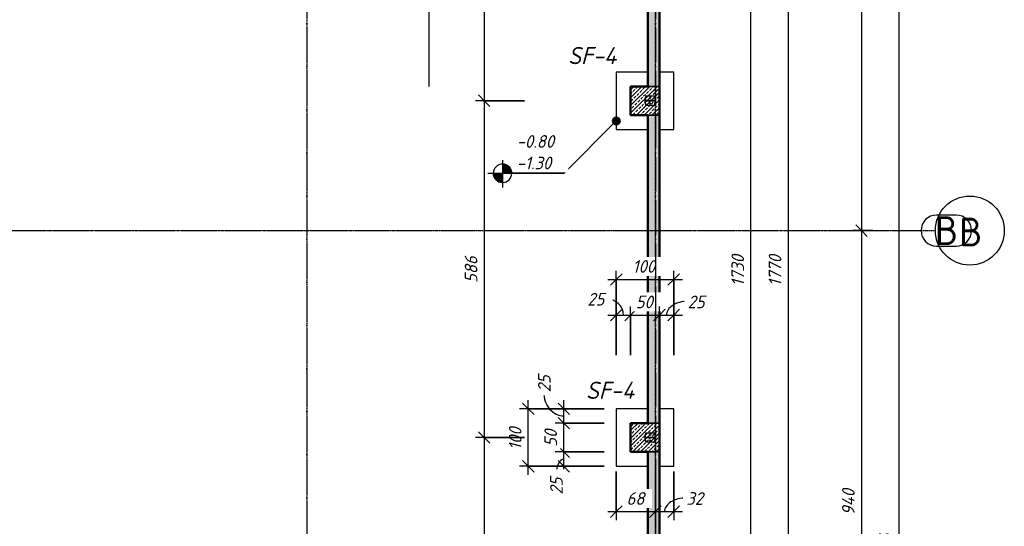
# Model space of a CAD drawing. Header units: millimetres. Extents: x -31438 to 37438, y -24900 to 14894.
# Tile 15 of 16: x 18164 to 35310, y -3708 to 5105. Entities that reach past the tile are written whole.
import ezdxf

# ---------------------------------------------------------------- set-up
doc = ezdxf.new("R2010")
doc.units = ezdxf.units.MM
doc.linetypes.add('ACAD_ISO04W100', pattern=[30, 24, -3, 0, -3])
doc.linetypes.add('Linia osi', pattern=[14, 6, -3, 2, -3])
for name, color, linetype, lineweight in [('A-ANNO-DIMS', 211, 'Continuous', 20), ('A-ANNO-DIMS-100', 211, 'Continuous', 20), ('A-WALL', 113, 'Continuous', 25), ('A-WALL-PATT', 111, 'Continuous', 50), ('G-ANNO-DIMS', 111, 'Continuous', 20), ('G-ANNO-SYMB', 111, 'Continuous', 20), ('S-FNDN', 32, 'Continuous', 25), ('S-FNDN-IDEN', 2, 'Continuous', 25), ('S-GRID', 1, 'Continuous', 20), ('S-GRID-IDEN', 1, 'Continuous', 25)]:
    doc.layers.add(name, color=color, linetype=linetype, lineweight=lineweight)
for name, color, linetype in [('AS_Belki', 142, 'Continuous'), ('AS_Blachy', 30, 'Continuous'), ('AS_Siatki', 72, 'Continuous')]:
    doc.layers.add(name, color=color, linetype=linetype)
doc.styles.add('GOST Common', font='GOST_Common.ttf', dxfattribs={"height": 500})
doc.styles.add('GOST Common_I', font='GOST_Common Italic.ttf', dxfattribs={"height": 220})
doc.styles.add('GOST Common_I_2', font='GOST_Common Italic.ttf', dxfattribs={"height": 300})
doc.dimstyles.new('Zasieczka', dxfattribs={"dimscale": 304.8, "dimtxt": 221.257299, "dimasz": 0.656168, "dimexe": 0.492126, "dimexo": 0.0625, "dimgap": 0.164042, "dimtad": 1, "dimdec": 0, "dimlfac": 0.1, "dimzin": 0, "dimdsep": 46, "dimtxsty": 'GOST Common_I', "dimblk1": 'OBLIQUE', "dimblk2": 'OBLIQUE', "dimsah": 1, "dimcen": 0.09, "dimdle": 0.492126, "dimadec": 1, "dimazin": 0, "dimtfac": 1, "dimtdec": 4, "dimtix": 1, "dimtmove": 0, "dimatfit": 3, "dimfxl": 2.296588, "dimfxlon": 1, "dimtvp": 1, "dimtfill": 1, "dimtolj": 1, "dimtzin": 0, "dimlwd": 25, "dimlwe": 25, "dimarcsym": 2})
doc.dimstyles.new('Zasieczka_1', dxfattribs={"dimscale": 304.8, "dimtxt": 221.257299, "dimasz": 0.656168, "dimexe": 0.492126, "dimexo": 0.0625, "dimgap": 0.164042, "dimtad": 1, "dimdec": 0, "dimlfac": 0.1, "dimzin": 0, "dimdsep": 46, "dimtxsty": 'GOST Common_I', "dimblk1": 'OBLIQUE', "dimblk2": 'OBLIQUE', "dimsah": 1, "dimcen": 0.09, "dimdle": 0.492126, "dimadec": 1, "dimazin": 0, "dimtfac": 1, "dimtdec": 4, "dimtix": 1, "dimtmove": 1, "dimatfit": 3, "dimfxl": 2.296588, "dimfxlon": 1, "dimtvp": 1, "dimtfill": 1, "dimtolj": 1, "dimtzin": 0, "dimlwd": 25, "dimlwe": 25, "dimarcsym": 2})
doc.dimstyles.new('Zasieczka__BEZ_LW', dxfattribs={"dimscale": 304.8, "dimtxt": 221.257299, "dimasz": 0.656168, "dimexe": 0.492126, "dimexo": 0.0625, "dimgap": 0.164042, "dimtad": 1, "dimdec": 0, "dimlfac": 0.1, "dimzin": 0, "dimdsep": 46, "dimtxsty": 'GOST Common_I', "dimblk1": 'OBLIQUE', "dimblk2": 'OBLIQUE', "dimsah": 1, "dimcen": 0.09, "dimdle": 0.492126, "dimadec": 1, "dimazin": 0, "dimtfac": 1, "dimtdec": 4, "dimtix": 1, "dimtmove": 0, "dimatfit": 3, "dimfxl": 0.656168, "dimfxlon": 1, "dimtvp": 1, "dimtfill": 1, "dimtolj": 1, "dimtzin": 0, "dimlwd": 25, "dimlwe": 25, "dimarcsym": 2})
pattern_1 = [(45, (0, 0), (-67.35192, 67.35192), []), (45, (67.35, 0), (-67.35192, 67.35192), [47.625, -23.812])]

# ---------------------------------------------------------------- blocks, each defined once
blk = doc.blocks.new('Siatka - Oś 6mm-1781598-Fundamenty')
at = {"layer": 'S-GRID-IDEN'}
blk.add_circle((0, -0.01), 6, dxfattribs=at)
blk = doc.blocks.new('DIMBLOCK1-Fundamenty')
at = {"layer": 'A-ANNO-DIMS-100', "lineweight": 25, "transparency": 16777216}
for p, q in [((32822, 9646), (32822, 1436)), ((33022, 9496), (32672, 9496)), ((32822, 9496), (33022, 9496)), ((33022, 1436), (32672, 1436)), ((32822, 1436), (33022, 1436))]:
    blk.add_line(p, q, dxfattribs=at)
at = {"layer": 'A-ANNO-DIMS-100', "lineweight": 35, "transparency": 16777216}
for p, q in [((32822, 9496), (32722, 9596)), ((32822, 9496), (32922, 9396)), ((32822, 1436), (32722, 1536)), ((32822, 1436), (32922, 1336))]:
    blk.add_line(p, q, dxfattribs=at)
at = {"layer": 'A-ANNO-DIMS-100', "color": 0, "lineweight": 25, "transparency": 16777216, "insert": (32484, 5224), "char_height": 220, "width": 580.52, "attachment_point": 1, "rotation": 90, "line_spacing_factor": 1.022761, "style": 'GOST Common_I', "bg_fill": 3, "box_fill_scale": 1.25, "bg_fill_color": 256, "bg_fill_true_color": 13158600, "bg_fill_transparency": 0}
blk.add_mtext('806', dxfattribs=at)
blk = doc.blocks.new('_Oblique')
at = {"color": 0, "linetype": 'ByBlock', "lineweight": -2}
blk.add_line((-0.5, -0.5), (0.5, 0.5), dxfattribs=at)
blk = doc.blocks.new('DIMBLOCK2-Fundamenty')
at = {"layer": 'A-ANNO-DIMS-100', "lineweight": 25, "transparency": 16777216}
for p, q in [((33022, 1436), (32672, 1436)), ((32822, 1436), (32822, -7964)), ((32822, 1436), (33022, 1436)), ((33022, -7964), (32672, -7964)), ((32822, -7964), (33022, -7964))]:
    blk.add_line(p, q, dxfattribs=at)
at = {"layer": 'A-ANNO-DIMS-100', "lineweight": 35, "transparency": 16777216}
for p, q in [((32822, 1436), (32722, 1536)), ((32822, 1436), (32922, 1336)), ((32822, -7964), (32722, -7864)), ((32822, -7964), (32922, -8064))]:
    blk.add_line(p, q, dxfattribs=at)
at = {"layer": 'A-ANNO-DIMS-100', "color": 0, "lineweight": 25, "transparency": 16777216, "insert": (32484, -3517), "char_height": 220, "width": 607.52, "attachment_point": 1, "rotation": 90, "line_spacing_factor": 1.022761, "style": 'GOST Common_I', "bg_fill": 3, "box_fill_scale": 1.25, "bg_fill_color": 256, "bg_fill_true_color": 13158600, "bg_fill_transparency": 0}
blk.add_mtext('940', dxfattribs=at)
blk = doc.blocks.new('DIMBLOCK4-Fundamenty')
at = {"layer": 'A-ANNO-DIMS-100', "lineweight": 25, "transparency": 16777216}
for p, q in [((33473, 9646), (33473, -17814)), ((33673, 9496), (33323, 9496)), ((33473, 9496), (33673, 9496)), ((33673, -17664), (33323, -17664)), ((33473, -17664), (33673, -17664))]:
    blk.add_line(p, q, dxfattribs=at)
at = {"layer": 'A-ANNO-DIMS-100', "lineweight": 35, "transparency": 16777216}
for p, q in [((33473, 9496), (33373, 9596)), ((33473, 9496), (33573, 9396)), ((33473, -17664), (33373, -17564)), ((33473, -17664), (33573, -17764))]:
    blk.add_line(p, q, dxfattribs=at)
at = {"layer": 'A-ANNO-DIMS-100', "color": 0, "lineweight": 25, "transparency": 16777216, "insert": (33135, -4382), "char_height": 220, "width": 715.52, "attachment_point": 1, "rotation": 90, "line_spacing_factor": 1.022761, "style": 'GOST Common_I', "bg_fill": 3, "box_fill_scale": 1.25, "bg_fill_color": 256, "bg_fill_true_color": 13158600, "bg_fill_transparency": 0}
blk.add_mtext('2716', dxfattribs=at)
blk = doc.blocks.new('DIMBLOCK35-Fundamenty')
at = {"layer": 'A-ANNO-DIMS-100', "lineweight": 35, "transparency": 16777216}
for p, q in [((30896, 9415), (30796, 9515)), ((30896, 9415), (30996, 9315)), ((30896, -7884), (30796, -7784)), ((30896, -7884), (30996, -7984))]:
    blk.add_line(p, q, dxfattribs=at)
at = {"layer": 'A-ANNO-DIMS-100', "lineweight": 25, "transparency": 16777216}
for p, q in [((30196, 9415), (31046, 9415)), ((30896, 9415), (30196, 9415)), ((30896, -7884), (30896, 9415)), ((30196, -7884), (31046, -7884)), ((30896, -7884), (30196, -7884))]:
    blk.add_line(p, q, dxfattribs=at)
at = {"layer": 'A-ANNO-DIMS-100', "color": 0, "lineweight": 25, "transparency": 16777216, "insert": (30559, 467), "char_height": 220, "width": 715.52, "attachment_point": 1, "rotation": 90, "line_spacing_factor": 1.022761, "style": 'GOST Common_I', "bg_fill": 3, "box_fill_scale": 1.25, "bg_fill_color": 256, "bg_fill_true_color": 13158600, "bg_fill_transparency": 0}
blk.add_mtext('1730', dxfattribs=at)
blk = doc.blocks.new('DIMBLOCK37-Fundamenty')
at = {"layer": 'A-ANNO-DIMS-100', "lineweight": 25, "transparency": 16777216}
for p, q in [((30845, 9615), (31695, 9615)), ((31545, 9615), (30845, 9615)), ((31545, 9765), (31545, -8084)), ((30845, -8084), (31695, -8084)), ((31545, -8084), (30845, -8084))]:
    blk.add_line(p, q, dxfattribs=at)
at = {"layer": 'A-ANNO-DIMS-100', "lineweight": 35, "transparency": 16777216}
for p, q in [((31545, 9615), (31445, 9715)), ((31545, 9615), (31645, 9515)), ((31545, -8084), (31445, -7984)), ((31545, -8084), (31645, -8184))]:
    blk.add_line(p, q, dxfattribs=at)
at = {"layer": 'A-ANNO-DIMS-100', "color": 0, "lineweight": 25, "transparency": 16777216, "insert": (31207, 467), "char_height": 220, "width": 715.52, "attachment_point": 1, "rotation": 90, "line_spacing_factor": 1.022761, "style": 'GOST Common_I', "bg_fill": 3, "box_fill_scale": 1.25, "bg_fill_color": 256, "bg_fill_true_color": 13158600, "bg_fill_transparency": 0}
blk.add_mtext('1770', dxfattribs=at)
blk = doc.blocks.new('DIMBLOCK67-Fundamenty')
at = {"layer": 'A-ANNO-DIMS-100', "lineweight": 25, "transparency": 16777216}
for p, q in [((28553, -733), (28553, 117)), ((28803, -733), (28803, 117)), ((28403, -33), (28803, -33)), ((28553, -33), (28553, -733)), ((28803, -33), (28803, -733))]:
    blk.add_line(p, q, dxfattribs=at)
at = {"layer": 'A-ANNO-DIMS-100', "lineweight": 35, "transparency": 16777216}
for p, q in [((28553, -33), (28653, 67)), ((28803, -33), (28903, 67)), ((28553, -33), (28453, -133)), ((28803, -33), (28703, -133))]:
    blk.add_line(p, q, dxfattribs=at)
at = {"layer": 'A-ANNO-DIMS-100', "lineweight": 25, "transparency": 16777216}
blk.add_ellipse((28370, -33), major_axis=(307, 0), ratio=0.924689, start_param=0, end_param=1.570796, dxfattribs=at)
at = {"layer": 'A-ANNO-DIMS-100', "color": 0, "lineweight": 25, "transparency": 16777216, "insert": (28048, 352), "char_height": 220, "width": 387.01, "attachment_point": 1, "line_spacing_factor": 1.022761, "style": 'GOST Common_I', "bg_fill": 3, "box_fill_scale": 1.25, "bg_fill_color": 256, "bg_fill_true_color": 13158600, "bg_fill_transparency": 0}
blk.add_mtext('25', dxfattribs=at)
blk = doc.blocks.new('DIMBLOCK68-Fundamenty')
at = {"layer": 'A-ANNO-DIMS-100', "lineweight": 25, "transparency": 16777216}
for p, q in [((28803, -733), (28803, 117)), ((29303, -733), (29303, 117)), ((28803, -33), (29303, -33)), ((28803, -33), (28803, -733)), ((29303, -33), (29303, -733))]:
    blk.add_line(p, q, dxfattribs=at)
at = {"layer": 'A-ANNO-DIMS-100', "lineweight": 35, "transparency": 16777216}
for p, q in [((28803, -33), (28903, 67)), ((29303, -33), (29403, 67)), ((28803, -33), (28703, -133)), ((29303, -33), (29203, -133))]:
    blk.add_line(p, q, dxfattribs=at)
at = {"layer": 'A-ANNO-DIMS-100', "color": 0, "lineweight": 25, "transparency": 16777216, "insert": (28891, 305), "char_height": 220, "width": 387.01, "attachment_point": 1, "line_spacing_factor": 1.022761, "style": 'GOST Common_I', "bg_fill": 3, "box_fill_scale": 1.25, "bg_fill_color": 256, "bg_fill_true_color": 13158600, "bg_fill_transparency": 0}
blk.add_mtext('50', dxfattribs=at)
blk = doc.blocks.new('DIMBLOCK69-Fundamenty')
at = {"layer": 'A-ANNO-DIMS-100', "lineweight": 25, "transparency": 16777216}
for p, q in [((29303, -733), (29303, 117)), ((29553, -733), (29553, 117)), ((29303, -33), (29703, -33)), ((29303, -33), (29303, -733)), ((29553, -33), (29553, -733))]:
    blk.add_line(p, q, dxfattribs=at)
at = {"layer": 'A-ANNO-DIMS-100', "lineweight": 35, "transparency": 16777216}
for p, q in [((29303, -33), (29403, 67)), ((29553, -33), (29653, 67)), ((29303, -33), (29203, -133)), ((29553, -33), (29453, -133))]:
    blk.add_line(p, q, dxfattribs=at)
at = {"layer": 'A-ANNO-DIMS-100', "lineweight": 25, "transparency": 16777216}
blk.add_ellipse((29795, -33), major_axis=(368, 0), ratio=0.645934, start_param=1.570796, end_param=3.141593, dxfattribs=at)
at = {"layer": 'A-ANNO-DIMS-100', "color": 0, "lineweight": 25, "transparency": 16777216, "insert": (29795, 305), "char_height": 220, "width": 387.01, "attachment_point": 1, "line_spacing_factor": 1.022761, "style": 'GOST Common_I', "bg_fill": 3, "box_fill_scale": 1.25, "bg_fill_color": 256, "bg_fill_true_color": 13158600, "bg_fill_transparency": 0}
blk.add_mtext('25', dxfattribs=at)
blk = doc.blocks.new('DIMBLOCK70-Fundamenty')
at = {"layer": 'A-ANNO-DIMS-100', "lineweight": 25, "transparency": 16777216}
for p, q in [((28553, -114), (28553, 736)), ((29553, -114), (29553, 736)), ((28403, 586), (29703, 586)), ((28553, 586), (28553, -114)), ((29553, 586), (29553, -114))]:
    blk.add_line(p, q, dxfattribs=at)
at = {"layer": 'A-ANNO-DIMS-100', "lineweight": 35, "transparency": 16777216}
for p, q in [((28553, 586), (28653, 686)), ((29553, 586), (29653, 686)), ((28553, 586), (28453, 486)), ((29553, 586), (29453, 486))]:
    blk.add_line(p, q, dxfattribs=at)
at = {"layer": 'A-ANNO-DIMS-100', "color": 0, "lineweight": 25, "transparency": 16777216, "insert": (28835, 923), "char_height": 220, "width": 522.02, "attachment_point": 1, "line_spacing_factor": 1.022761, "style": 'GOST Common_I', "bg_fill": 3, "box_fill_scale": 1.25, "bg_fill_color": 256, "bg_fill_true_color": 13158600, "bg_fill_transparency": 0}
blk.add_mtext('100', dxfattribs=at)
blk = doc.blocks.new('DIMBLOCK71-Fundamenty')
at = {"layer": 'A-ANNO-DIMS-100', "lineweight": 25, "transparency": 16777216}
for p, q in [((27020, -2814), (27020, -1514)), ((27720, -1664), (26870, -1664)), ((27020, -1664), (27720, -1664)), ((27720, -2664), (26870, -2664)), ((27020, -2664), (27720, -2664))]:
    blk.add_line(p, q, dxfattribs=at)
at = {"layer": 'A-ANNO-DIMS-100', "lineweight": 35, "transparency": 16777216}
for p, q in [((27020, -1664), (26920, -1564)), ((27020, -1664), (27120, -1764)), ((27020, -2664), (26920, -2564)), ((27020, -2664), (27120, -2764))]:
    blk.add_line(p, q, dxfattribs=at)
at = {"layer": 'A-ANNO-DIMS-100', "color": 0, "lineweight": 25, "transparency": 16777216, "insert": (26683, -2381), "char_height": 220, "width": 522.02, "attachment_point": 1, "rotation": 90, "line_spacing_factor": 1.022761, "style": 'GOST Common_I', "bg_fill": 3, "box_fill_scale": 1.25, "bg_fill_color": 256, "bg_fill_true_color": 13158600, "bg_fill_transparency": 0}
blk.add_mtext('100', dxfattribs=at)
blk = doc.blocks.new('DIMBLOCK72-Fundamenty')
at = {"layer": 'A-ANNO-DIMS-100', "lineweight": 35, "transparency": 16777216}
for p, q in [((27639, -2414), (27539, -2314)), ((27639, -2664), (27539, -2564)), ((27639, -2414), (27739, -2514)), ((27639, -2664), (27739, -2764))]:
    blk.add_line(p, q, dxfattribs=at)
at = {"layer": 'A-ANNO-DIMS-100', "lineweight": 25, "transparency": 16777216}
for p, q in [((28339, -2414), (27489, -2414)), ((27639, -2814), (27639, -2414)), ((27639, -2414), (28339, -2414)), ((28339, -2664), (27489, -2664)), ((27639, -2664), (28339, -2664))]:
    blk.add_line(p, q, dxfattribs=at)
blk.add_ellipse((27639, -2834), major_axis=(0, 295), ratio=0.471009, start_param=0, end_param=1.570796, dxfattribs=at)
at = {"layer": 'A-ANNO-DIMS-100', "color": 0, "lineweight": 25, "transparency": 16777216, "insert": (27400, -3157), "char_height": 220, "width": 387.01, "attachment_point": 1, "rotation": 90, "line_spacing_factor": 1.022761, "style": 'GOST Common_I', "bg_fill": 3, "box_fill_scale": 1.25, "bg_fill_color": 256, "bg_fill_true_color": 13158600, "bg_fill_transparency": 0}
blk.add_mtext('25', dxfattribs=at)
blk = doc.blocks.new('DIMBLOCK73-Fundamenty')
at = {"layer": 'A-ANNO-DIMS-100', "lineweight": 35, "transparency": 16777216}
for p, q in [((27639, -1914), (27539, -1814)), ((27639, -1914), (27739, -2014)), ((27639, -2414), (27539, -2314)), ((27639, -2414), (27739, -2514))]:
    blk.add_line(p, q, dxfattribs=at)
at = {"layer": 'A-ANNO-DIMS-100', "lineweight": 25, "transparency": 16777216}
for p, q in [((28339, -1914), (27489, -1914)), ((27639, -2414), (27639, -1914)), ((27639, -1914), (28339, -1914)), ((28339, -2414), (27489, -2414)), ((27639, -2414), (28339, -2414))]:
    blk.add_line(p, q, dxfattribs=at)
at = {"layer": 'A-ANNO-DIMS-100', "color": 0, "lineweight": 25, "transparency": 16777216, "insert": (27301, -2325), "char_height": 220, "width": 387.01, "attachment_point": 1, "rotation": 90, "line_spacing_factor": 1.022761, "style": 'GOST Common_I', "bg_fill": 3, "box_fill_scale": 1.25, "bg_fill_color": 256, "bg_fill_true_color": 13158600, "bg_fill_transparency": 0}
blk.add_mtext('50', dxfattribs=at)
blk = doc.blocks.new('DIMBLOCK74-Fundamenty')
at = {"layer": 'A-ANNO-DIMS-100', "lineweight": 25, "transparency": 16777216}
for p, q in [((27639, -1914), (27639, -1514)), ((28339, -1664), (27489, -1664)), ((27639, -1664), (28339, -1664)), ((28339, -1914), (27489, -1914)), ((27639, -1914), (28339, -1914))]:
    blk.add_line(p, q, dxfattribs=at)
at = {"layer": 'A-ANNO-DIMS-100', "lineweight": 35, "transparency": 16777216}
for p, q in [((27639, -1664), (27539, -1564)), ((27639, -1664), (27739, -1764)), ((27639, -1914), (27539, -1814)), ((27639, -1914), (27739, -2014))]:
    blk.add_line(p, q, dxfattribs=at)
at = {"layer": 'A-ANNO-DIMS-100', "lineweight": 25, "transparency": 16777216}
blk.add_ellipse((27639, -1377), major_axis=(0, 412), ratio=0.846529, start_param=1.570796, end_param=3.141593, dxfattribs=at)
at = {"layer": 'A-ANNO-DIMS-100', "color": 0, "lineweight": 25, "transparency": 16777216, "insert": (27190, -1377), "char_height": 220, "width": 387.01, "attachment_point": 1, "rotation": 90, "line_spacing_factor": 1.022761, "style": 'GOST Common_I', "bg_fill": 3, "box_fill_scale": 1.25, "bg_fill_color": 256, "bg_fill_true_color": 13158600, "bg_fill_transparency": 0}
blk.add_mtext('25', dxfattribs=at)
blk = doc.blocks.new('DIMBLOCK75-Fundamenty')
at = {"layer": 'A-ANNO-DIMS-100', "lineweight": 25, "transparency": 16777216}
for p, q in [((26252, 9646), (26252, 3695)), ((26952, 9496), (26102, 9496)), ((26252, 9496), (26952, 9496)), ((26952, 3695), (26102, 3695)), ((26252, 3695), (26952, 3695))]:
    blk.add_line(p, q, dxfattribs=at)
at = {"layer": 'A-ANNO-DIMS-100', "lineweight": 35, "transparency": 16777216}
for p, q in [((26252, 9496), (26152, 9596)), ((26252, 9496), (26352, 9396)), ((26252, 3695), (26152, 3795)), ((26252, 3695), (26352, 3595))]:
    blk.add_line(p, q, dxfattribs=at)
at = {"layer": 'A-ANNO-DIMS-100', "color": 0, "lineweight": 25, "transparency": 16777216, "insert": (25914, 6354), "char_height": 220, "width": 580.52, "attachment_point": 1, "rotation": 90, "line_spacing_factor": 1.022761, "style": 'GOST Common_I', "bg_fill": 3, "box_fill_scale": 1.25, "bg_fill_color": 256, "bg_fill_true_color": 13158600, "bg_fill_transparency": 0}
blk.add_mtext('580', dxfattribs=at)
blk = doc.blocks.new('DIMBLOCK76-Fundamenty')
at = {"layer": 'A-ANNO-DIMS-100', "lineweight": 35, "transparency": 16777216}
for p, q in [((26252, 3695), (26152, 3795)), ((26252, 3695), (26352, 3595)), ((26252, -2164), (26152, -2064)), ((26252, -2164), (26352, -2264))]:
    blk.add_line(p, q, dxfattribs=at)
at = {"layer": 'A-ANNO-DIMS-100', "lineweight": 25, "transparency": 16777216}
for p, q in [((26952, 3695), (26102, 3695)), ((26252, 3695), (26252, -2164)), ((26252, 3695), (26952, 3695)), ((26952, -2164), (26102, -2164)), ((26252, -2164), (26952, -2164))]:
    blk.add_line(p, q, dxfattribs=at)
at = {"layer": 'A-ANNO-DIMS-100', "color": 0, "lineweight": 25, "transparency": 16777216, "insert": (25914, 524), "char_height": 220, "width": 580.52, "attachment_point": 1, "rotation": 90, "line_spacing_factor": 1.022761, "style": 'GOST Common_I', "bg_fill": 3, "box_fill_scale": 1.25, "bg_fill_color": 256, "bg_fill_true_color": 13158600, "bg_fill_transparency": 0}
blk.add_mtext('586', dxfattribs=at)
blk = doc.blocks.new('DIMBLOCK77-Fundamenty')
at = {"layer": 'A-ANNO-DIMS-100', "lineweight": 25, "transparency": 16777216}
for p, q in [((26952, -2164), (26102, -2164)), ((26252, -2164), (26252, -8114)), ((26252, -2164), (26952, -2164)), ((26952, -7964), (26102, -7964)), ((26252, -7964), (26952, -7964))]:
    blk.add_line(p, q, dxfattribs=at)
at = {"layer": 'A-ANNO-DIMS-100', "lineweight": 35, "transparency": 16777216}
for p, q in [((26252, -2164), (26152, -2064)), ((26252, -2164), (26352, -2264)), ((26252, -7964), (26152, -7864)), ((26252, -7964), (26352, -8064))]:
    blk.add_line(p, q, dxfattribs=at)
at = {"layer": 'A-ANNO-DIMS-100', "color": 0, "lineweight": 25, "transparency": 16777216, "insert": (25914, -5306), "char_height": 220, "width": 580.52, "attachment_point": 1, "rotation": 90, "line_spacing_factor": 1.022761, "style": 'GOST Common_I', "bg_fill": 3, "box_fill_scale": 1.25, "bg_fill_color": 256, "bg_fill_true_color": 13158600, "bg_fill_transparency": 0}
blk.add_mtext('580', dxfattribs=at)
blk = doc.blocks.new('DIMBLOCK106-Fundamenty')
at = {"layer": 'A-ANNO-DIMS-100', "lineweight": 25, "transparency": 16777216}
for p, q in [((28553, -2753), (28553, -3603)), ((28553, -3453), (28553, -2753)), ((29233, -2753), (29233, -3603)), ((29233, -3453), (29233, -2753)), ((28403, -3453), (29233, -3453))]:
    blk.add_line(p, q, dxfattribs=at)
at = {"layer": 'A-ANNO-DIMS-100', "lineweight": 35, "transparency": 16777216}
for p, q in [((28553, -3453), (28653, -3353)), ((29233, -3453), (29333, -3353)), ((28553, -3453), (28453, -3553)), ((29233, -3453), (29133, -3553))]:
    blk.add_line(p, q, dxfattribs=at)
at = {"layer": 'A-ANNO-DIMS-100', "color": 0, "lineweight": 25, "transparency": 16777216, "insert": (28731, -3115), "char_height": 220, "width": 387.01, "attachment_point": 1, "line_spacing_factor": 1.022761, "style": 'GOST Common_I', "bg_fill": 3, "box_fill_scale": 1.25, "bg_fill_color": 256, "bg_fill_true_color": 13158600, "bg_fill_transparency": 0}
blk.add_mtext('68', dxfattribs=at)
blk = doc.blocks.new('DIMBLOCK107-Fundamenty')
at = {"layer": 'A-ANNO-DIMS-100', "lineweight": 25, "transparency": 16777216}
for p, q in [((29233, -2753), (29233, -3603)), ((29233, -3453), (29233, -2753)), ((29553, -2753), (29553, -3603)), ((29553, -3453), (29553, -2753)), ((29233, -3453), (29703, -3453))]:
    blk.add_line(p, q, dxfattribs=at)
at = {"layer": 'A-ANNO-DIMS-100', "lineweight": 35, "transparency": 16777216}
for p, q in [((29233, -3453), (29333, -3353)), ((29553, -3453), (29653, -3353)), ((29233, -3453), (29133, -3553)), ((29553, -3453), (29453, -3553))]:
    blk.add_line(p, q, dxfattribs=at)
at = {"layer": 'A-ANNO-DIMS-100', "lineweight": 25, "transparency": 16777216}
blk.add_ellipse((29772, -3453), major_axis=(380, 0), ratio=0.625574, start_param=1.570796, end_param=3.141593, dxfattribs=at)
at = {"layer": 'A-ANNO-DIMS-100', "color": 0, "lineweight": 25, "transparency": 16777216, "insert": (29772, -3115), "char_height": 220, "width": 387.01, "attachment_point": 1, "line_spacing_factor": 1.022761, "style": 'GOST Common_I', "bg_fill": 3, "box_fill_scale": 1.25, "bg_fill_color": 256, "bg_fill_true_color": 13158600, "bg_fill_transparency": 0}
blk.add_mtext('32', dxfattribs=at)
blk = doc.blocks.new('Rzędne punktów - Etyk_Wymiar punktowy_Rzędna - Koło pełne-1053112-Fundamenty')
at = {"layer": 'G-ANNO-DIMS'}
h = blk.add_hatch(color=256, dxfattribs=at)
edge = h.paths.add_edge_path(flags=0)
edge.add_line((0, 0), (-1.6, 0))
edge.add_arc((0, 0), 1.6, 90, 180, ccw=False)
edge.add_line((0, 1.6), (0, 0))
h = blk.add_hatch(color=256, dxfattribs=at)
edge = h.paths.add_edge_path(flags=0)
edge.add_line((0, 0), (1.6, 0))
edge.add_arc((0, 0), 1.6, 270, 360, ccw=False)
edge.add_line((0, -1.6), (0, 0))
at = {"layer": 'G-ANNO-DIMS', "lineweight": 25}
for p, q in [((0, -2.29), (0, 2.51)), ((-2.56, 0), (10.75, 0))]:
    blk.add_line(p, q, dxfattribs=at)
blk.add_circle((0, 0), 1.6, dxfattribs=at)
for start, end in [(90, 180), (270, 360)]:
    blk.add_arc((0, 0), 1.6, start, end, dxfattribs=at)
blk = doc.blocks.new('A$Cf25111cd')
at = {"layer": 'AS_Belki', "linetype": 'Continuous', "ltscale": 0.25}
for p, q in [((-124.21, 109.08), (-124.29, 109.08)), ((-124.29, 109.08), (-124.29, 108.17)), ((-124.29, 108.17), (-124.21, 108.17)), ((-124.21, 108.74), (-124.21, 109.08)), ((-124.21, 108.17), (-124.21, 108.51)), ((-122.66, 108.65), (-124.12, 108.65)), ((-124.12, 108.6), (-122.66, 108.6)), ((-122.49, 109.08), (-122.57, 109.08)), ((-122.57, 109.08), (-122.57, 108.74)), ((-122.57, 108.51), (-122.57, 108.17)), ((-122.57, 108.17), (-122.49, 108.17)), ((-122.49, 108.17), (-122.49, 109.08)), ((-124.21, 50.48), (-124.29, 50.48)), ((-124.29, 50.48), (-124.29, 49.57)), ((-124.21, 50.14), (-124.21, 50.48)), ((-124.21, 49.57), (-124.21, 49.91)), ((-122.66, 50.05), (-124.12, 50.05)), ((-124.12, 50), (-122.66, 50)), ((-122.49, 50.48), (-122.57, 50.48)), ((-122.57, 50.48), (-122.57, 50.14)), ((-122.57, 49.91), (-122.57, 49.57)), ((-122.49, 49.57), (-122.49, 50.48)), ((-124.29, 49.57), (-124.21, 49.57)), ((-122.57, 49.57), (-122.49, 49.57))]:
    blk.add_line(p, q, dxfattribs=at)
at = {"layer": 'AS_Belki', "linetype": 'Continuous', "ltscale": 0.25, "extrusion": (-1.26319e-14, -5.23229e-15, -1)}
for centre in [(124.12, 108.74), (124.12, 50.14)]:
    blk.add_arc(centre, 0.09, 270, 0, dxfattribs=at)
at = {"layer": 'AS_Belki', "linetype": 'Continuous', "ltscale": 0.25, "extrusion": (-1.26319e-14, 5.23229e-15, -1)}
for centre in [(124.12, 108.51), (124.12, 49.91)]:
    blk.add_arc(centre, 0.09, 0, 90, dxfattribs=at)
at = {"layer": 'AS_Belki', "linetype": 'Continuous', "ltscale": 0.25, "extrusion": (5.23229e-15, -1.26319e-14, -1)}
for centre in [(122.66, 108.74), (122.66, 50.14)]:
    blk.add_arc(centre, 0.09, 180, 270, dxfattribs=at)
at = {"layer": 'AS_Belki', "linetype": 'Continuous', "ltscale": 0.25, "extrusion": (5.23229e-15, 1.26319e-14, -1)}
for centre in [(122.66, 108.51), (122.66, 49.91)]:
    blk.add_arc(centre, 0.09, 90, 180, dxfattribs=at)
at = {"layer": 'AS_Blachy', "linetype": 'Continuous', "ltscale": 0.25}
for p, q in [((-122.56, 109.38), (-124.22, 109.38)), ((-124.22, 109.38), (-124.22, 109.08)), ((-124.22, 108.17), (-124.22, 107.87)), ((-122.56, 109.08), (-122.56, 109.38)), ((-122.56, 107.87), (-122.56, 108.17)), ((-124.22, 107.87), (-122.56, 107.87)), ((-122.56, 50.78), (-124.22, 50.78)), ((-124.22, 50.78), (-124.22, 50.48)), ((-122.56, 50.48), (-122.56, 50.78)), ((-124.22, 49.57), (-124.22, 49.27)), ((-124.22, 49.27), (-122.56, 49.27)), ((-122.56, 49.27), (-122.56, 49.57))]:
    blk.add_line(p, q, dxfattribs=at)
for centre in [(-123.39, 109.12), (-123.39, 108.12), (-123.39, 50.52), (-123.39, 49.52)]:
    blk.add_circle(centre, 0.09, dxfattribs=at)
at = {"layer": 'AS_Siatki', "color": 20, "linetype": 'ACAD_ISO04W100', "ltscale": 0.25}
for p, q in [((-183.19, 188.81), (-183.19, -142.68)), ((-122.49, 188.81), (-122.49, -142.68)), ((-707.4, 86.02), (-88.71, 86.02)), ((-88.71, 86.02), (-88.71, 86.02)), ((-88.71, 86.02), (-76.21, 86.02))]:
    blk.add_line(p, q, dxfattribs=at)
at = {"layer": 'AS_Siatki', "color": 20, "linetype": 'Continuous', "ltscale": 0.25}
for p, q in [((-70.11, 88.72), (-73.51, 88.72)), ((-73.51, 83.32), (-70.11, 83.32))]:
    blk.add_line(p, q, dxfattribs=at)
for centre, start, end in [((-73.51, 86.02), 90, 270), ((-70.11, 86.02), 270, 90)]:
    blk.add_arc(centre, 2.7, start, end, dxfattribs=at)
at = {"layer": 'AS_Siatki', "color": 20, "style": 'GOST Common'}
blk.add_text('B', height=5, dxfattribs=at).set_placement((-73.81, 83.52))

msp = doc.modelspace()

# ---------------------------------------------------------------- hatches: boundary and pattern name
at = {"layer": 'A-WALL-PATT', "lineweight": 20}
h = msp.add_hatch(dxfattribs=at)
h.set_pattern_fill('FP_3', color=256, style=0, pattern_type=2)
h.set_pattern_definition(pattern_1)
h.paths.add_polyline_path([(29302.6, -7533.9), (29302.6, -2413.9), (29102.6, -2413.9), (29102.6, -7533.9)], flags=0)
h.paths.add_polyline_path([(29302.6, -1913.9), (29302.6, 3444.8), (29102.6, 3444.8), (29102.6, -1913.9)], flags=0)
h.paths.add_polyline_path([(29102.6, 3944.8), (29302.6, 3944.8), (29302.6, 9064.8), (29102.6, 9064.8), (29102.6, 4023.7)], flags=0)
at = {"layer": 'G-ANNO-DIMS', "lineweight": 50}
h = msp.add_hatch(color=256, dxfattribs=at)
edge = h.paths.add_edge_path(flags=0)
edge.add_arc((28552.6, 3344.1), 60, 0, 360)
at = {"layer": 'S-FNDN', "lineweight": 20}
h = msp.add_hatch(dxfattribs=at)
h.set_pattern_fill('FP_3', color=256, style=0, pattern_type=2)
h.set_pattern_definition(pattern_1)
h.paths.add_polyline_path([(28802.6, 3444.8), (29302.6, 3444.8), (29302.6, 3944.8), (28802.6, 3944.8)], flags=0)
h = msp.add_hatch(dxfattribs=at)
h.set_pattern_fill('FP_3', color=256, style=0, pattern_type=2)
h.set_pattern_definition(pattern_1)
h.paths.add_polyline_path([(28802.6, -2413.9), (29302.6, -2413.9), (29302.6, -1913.9), (28802.6, -1913.9)], flags=0)

# ---------------------------------------------------------------- linework, layer by layer
at = {"layer": 'A-WALL', "lineweight": 50}
for p, q in [((29102.6, 9064.8), (29102.6, 3944.8)), ((29302.6, 3944.8), (29302.6, 9064.8)), ((29102.6, 3444.8), (29102.6, -1913.9)), ((29302.6, -1913.9), (29302.6, 3444.8)), ((29102.6, -2413.9), (29102.6, -7533.9)), ((29302.6, -7533.9), (29302.6, -2413.9))]:
    msp.add_line(p, q, dxfattribs=at)
at = {"layer": 'A-WALL'}
for p, q in [((29102.6, 3944.8), (29302.6, 3944.8)), ((29302.6, 3444.8), (29102.6, 3444.8)), ((29102.6, -1913.9), (29302.6, -1913.9)), ((29302.6, -2413.9), (29102.6, -2413.9))]:
    msp.add_line(p, q, dxfattribs=at)
at = {"layer": 'G-ANNO-DIMS', "lineweight": 25}
msp.add_line((28552.6, 3344.1), (27642.8, 2434.2), dxfattribs=at)
at = {"layer": 'G-ANNO-DIMS', "lineweight": 50}
msp.add_circle((28552.6, 3344.1), 60, dxfattribs=at)
at = {"layer": 'G-ANNO-SYMB', "lineweight": 30}
msp.add_line((25294.1, 3942.5), (25294.1, 13717.9), dxfattribs=at)
at = {"layer": 'S-FNDN'}
for p, q in [((28552.6, 4194.8), (28552.6, 3194.8)), ((29102.6, 4194.8), (28552.6, 4194.8)), ((29552.6, 4194.8), (29302.6, 4194.8)), ((29552.6, 3194.8), (29552.6, 4194.8)), ((29302.6, 3944.8), (29102.6, 3944.8)), ((29102.6, 3444.8), (29302.6, 3444.8)), ((28552.6, 3194.8), (29102.6, 3194.8)), ((29302.6, 3194.8), (29552.6, 3194.8)), ((28552.6, -1663.9), (28552.6, -2663.9)), ((29102.6, -1663.9), (28552.6, -1663.9)), ((29552.6, -1663.9), (29302.6, -1663.9)), ((29552.6, -2663.9), (29552.6, -1663.9)), ((29302.6, -1913.9), (29102.6, -1913.9)), ((29102.6, -2413.9), (29302.6, -2413.9)), ((28552.6, -2663.9), (29102.6, -2663.9)), ((29302.6, -2663.9), (29552.6, -2663.9))]:
    msp.add_line(p, q, dxfattribs=at)
at = {"layer": 'S-FNDN', "lineweight": 50}
for p, q in [((29102.6, 3944.8), (28802.6, 3944.8)), ((28802.6, 3944.8), (28802.6, 3444.8)), ((29302.6, 3444.8), (29302.6, 3944.8)), ((28802.6, 3444.8), (29102.6, 3444.8)), ((29102.6, -1913.9), (28802.6, -1913.9)), ((28802.6, -1913.9), (28802.6, -2413.9)), ((29302.6, -2413.9), (29302.6, -1913.9)), ((28802.6, -2413.9), (29102.6, -2413.9))]:
    msp.add_line(p, q, dxfattribs=at)
at = {"layer": 'S-GRID', "linetype": 'Linia osi', "lineweight": 25}
for p, q in [((23162.6, 10465.2), (23162.6, -23284.6)), ((29232.6, 10465.2), (29232.6, -23284.6)), ((-26976.3, 1436.1), (34110.5, 1436.1))]:
    msp.add_line(p, q, dxfattribs=at)

# ---------------------------------------------------------------- block references
at = {"layer": 'S-GRID-IDEN', "xscale": 99.99999999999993, "yscale": 99.99999999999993, "zscale": 99.99999999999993, "rotation": 269.9999999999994}
msp.add_blockref('Siatka - Oś 6mm-1781598-Fundamenty', (34710.5, 1436.1), dxfattribs=at)

# ---------------------------------------------------------------- texts
at = {"layer": 'S-FNDN-IDEN', "lineweight": 20, "char_height": 300, "width": 1138.396, "attachment_point": 1, "style": 'GOST Common_I_2'}
for insert in [(27712.6, 4630.8), (28023.4, -1192.8)]:
    msp.add_mtext('SF-4', dxfattribs=dict(at, insert=insert))
at = {"layer": 'S-GRID-IDEN', "lineweight": 20, "insert": (34523.2, 1660.8), "char_height": 500, "width": 497.046, "attachment_point": 1, "style": 'GOST Common'}
msp.add_mtext('\\fGOST Common|b0|i0|c238|p34|;B', dxfattribs=at)

# ---------------------------------------------------------------- dimensions: what is measured, and where the dimension line sits
at = {"layer": 'A-ANNO-DIMS', "lineweight": 25}
for base, p1, p2, override, picture, middle in [((26251.7, 3694.8), (26951.7, 9496.1), (26951.7, 3694.8), {"dimpost": '<>', "dimfxl": 5801.297441}, 'DIMBLOCK75-Fundamenty', (26091.7, 6595.5)), ((27020.3, -1663.9), (27720.3, -2663.9), (27720.3, -1663.9), {"dimpost": '<>', "dimfxl": 1000}, 'DIMBLOCK71-Fundamenty', (26860.3, -2163.9))]:
    dim = msp.add_linear_dim(base=base, p1=p1, p2=p2, angle=90, dimstyle='Zasieczka', override=override, dxfattribs=at)
    dim.commit()
    dim.dimension.update_dxf_attribs({"geometry": picture, "text_midpoint": middle})
dim = msp.add_linear_dim(base=(28802.6, -32.5), p1=(28552.6, -732.5), p2=(28802.6, -732.5), dimstyle='Zasieczka_1', override={"dimpost": '<>', "dimfxl": 250}, dxfattribs=at)
dim.commit()
dim.dimension.update_dxf_attribs({"geometry": 'DIMBLOCK67-Fundamenty', "text_midpoint": (28241.2, 205.1), "dimtype": 160})

# ---------------------------------------------------------------- next in the draw order: dimensions: what is measured, and where the dimension line sits
for base, p1, p2, dimstyle, override, picture, middle in [((32822, 1436.1), (33022, 9496.1), (33022, 1436.1), 'Zasieczka__BEZ_LW', {"dimpost": '<>', "dimfxl": 8060}, 'DIMBLOCK1-Fundamenty', (32662, 5466.1)), ((33472.9, -17663.9), (33672.9, 9496.1), (33672.9, -17663.9), 'Zasieczka__BEZ_LW', {"dimpost": '<>', "dimfxl": 27160}, 'DIMBLOCK4-Fundamenty', (33311.5, -4083.9)), ((30896.4, 9414.8), (30196.4, -7883.9), (30196.4, 9414.8), 'Zasieczka', {"dimpost": '<>', "dimfxl": 17298.702559}, 'DIMBLOCK35-Fundamenty', (30735, 765.5)), ((26251.7, -2163.9), (26951.7, 3694.8), (26951.7, -2163.9), 'Zasieczka', {"dimpost": '<>', "dimfxl": 5858.702559}, 'DIMBLOCK76-Fundamenty', (26091.7, 765.5))]:
    dim = msp.add_linear_dim(base=base, p1=p1, p2=p2, angle=90, dimstyle=dimstyle, override=override, dxfattribs=at)
    dim.commit()
    dim.dimension.update_dxf_attribs({"geometry": picture, "text_midpoint": middle})
dim = msp.add_linear_dim(base=(29302.6, -32.5), p1=(28802.6, -732.5), p2=(29302.6, -732.5), dimstyle='Zasieczka', override={"dimpost": '<>', "dimfxl": 500}, dxfattribs=at)
dim.commit()
dim.dimension.update_dxf_attribs({"geometry": 'DIMBLOCK68-Fundamenty', "text_midpoint": (29052.6, 127.5)})
dim = msp.add_linear_dim(base=(27638.7, -2413.9), p1=(28338.7, -2663.9), p2=(28338.7, -2413.9), angle=90, dimstyle='Zasieczka_1', override={"dimpost": '<>', "dimfxl": 250}, dxfattribs=at)
dim.commit()
dim.dimension.update_dxf_attribs({"geometry": 'DIMBLOCK72-Fundamenty', "text_midpoint": (27546.3, -2963.2), "dimtype": 160, "text_rotation": 90})

# ---------------------------------------------------------------- next in the draw order: linework, layer by layer
at = {"layer": 'G-ANNO-DIMS', "lineweight": 25}
msp.add_line((27642.8, 2434.2), (26571.4, 2434.2), dxfattribs=at)

# ---------------------------------------------------------------- next in the draw order: block references
at = {"layer": 'G-ANNO-DIMS', "lineweight": 25, "extrusion": (0, 0, -1), "xscale": 99.99999999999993, "yscale": 99.99999999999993, "zscale": 99.99999999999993, "rotation": 180}
msp.add_blockref('Rzędne punktów - Etyk_Wymiar punktowy_Rzędna - Koło pełne-1053112-Fundamenty', (-26571.4, 2434.2), dxfattribs=at)

# ---------------------------------------------------------------- next in the draw order: dimensions: what is measured, and where the dimension line sits
at = {"layer": 'A-ANNO-DIMS', "lineweight": 25}
for base, p1, p2, dimstyle, override, picture, middle in [((31544.7, -8083.9), (30844.7, 9614.8), (30844.7, -8083.9), 'Zasieczka', {"dimpost": '<>', "dimfxl": 17698.702559}, 'DIMBLOCK37-Fundamenty', (31383.3, 765.5)), ((32822, -7963.9), (33022, 1436.1), (33022, -7963.9), 'Zasieczka__BEZ_LW', {"dimpost": '<>', "dimfxl": 9400}, 'DIMBLOCK2-Fundamenty', (32662, -3263.9)), ((27638.7, -1913.9), (28338.7, -2413.9), (28338.7, -1913.9), 'Zasieczka', {"dimpost": '<>', "dimfxl": 500}, 'DIMBLOCK73-Fundamenty', (27478.7, -2163.9)), ((26251.7, -7963.9), (26951.7, -2163.9), (26951.7, -7963.9), 'Zasieczka', {"dimpost": '<>', "dimfxl": 5800}, 'DIMBLOCK77-Fundamenty', (26091.7, -5063.9))]:
    dim = msp.add_linear_dim(base=base, p1=p1, p2=p2, angle=90, dimstyle=dimstyle, override=override, dxfattribs=at)
    dim.commit()
    dim.dimension.update_dxf_attribs({"geometry": picture, "text_midpoint": middle})
dim = msp.add_linear_dim(base=(29552.6, -32.5), p1=(29302.6, -732.5), p2=(29552.6, -732.5), dimstyle='Zasieczka_1', override={"dimpost": '<>', "dimfxl": 250}, dxfattribs=at)
dim.commit()
dim.dimension.update_dxf_attribs({"geometry": 'DIMBLOCK69-Fundamenty', "text_midpoint": (29988.8, 158.3), "dimtype": 160})
dim = msp.add_linear_dim(base=(29232.6, -3452.6), p1=(28552.6, -2752.6), p2=(29232.6, -2752.6), dimstyle='Zasieczka', override={"dimpost": '<>', "dimfxl": 680}, dxfattribs=at)
dim.commit()
dim.dimension.update_dxf_attribs({"geometry": 'DIMBLOCK106-Fundamenty', "text_midpoint": (28892.6, -3292.6)})

# ---------------------------------------------------------------- next in the draw order: texts
at = {"layer": 'G-ANNO-DIMS', "lineweight": 25, "insert": (26818.5, 3096.8), "char_height": 220, "width": 846.962, "attachment_point": 1, "line_spacing_factor": 1.022761, "style": 'GOST Common_I', "bg_fill": 3, "box_fill_scale": 1.25, "bg_fill_color": 256, "bg_fill_true_color": 13158600, "bg_fill_transparency": 0}
msp.add_mtext('-0.80\\P-1.30', dxfattribs=at)

# ---------------------------------------------------------------- next in the draw order: dimensions: what is measured, and where the dimension line sits
at = {"layer": 'A-ANNO-DIMS', "lineweight": 25}
dim = msp.add_linear_dim(base=(29552.6, 585.9), p1=(28552.6, -114.1), p2=(29552.6, -114.1), dimstyle='Zasieczka', override={"dimpost": '<>', "dimfxl": 1000}, dxfattribs=at)
dim.commit()
dim.dimension.update_dxf_attribs({"geometry": 'DIMBLOCK70-Fundamenty', "text_midpoint": (29052.6, 745.9)})
dim = msp.add_linear_dim(base=(27638.7, -1663.9), p1=(28338.7, -1913.9), p2=(28338.7, -1663.9), angle=90, dimstyle='Zasieczka_1', override={"dimpost": '<>', "dimfxl": 250}, dxfattribs=at)
dim.commit()
dim.dimension.update_dxf_attribs({"geometry": 'DIMBLOCK74-Fundamenty', "text_midpoint": (27336.6, -1183.3), "dimtype": 160, "text_rotation": 90})
dim = msp.add_linear_dim(base=(29552.6, -3452.6), p1=(29232.6, -2752.6), p2=(29552.6, -2752.6), dimstyle='Zasieczka_1', override={"dimpost": '<>', "dimfxl": 320}, dxfattribs=at)
dim.commit()
dim.dimension.update_dxf_attribs({"geometry": 'DIMBLOCK107-Fundamenty', "text_midpoint": (29965.8, -3261.7), "dimtype": 160})

# ---------------------------------------------------------------- next in the draw order: block references
at = {"xscale": 100, "yscale": 100, "zscale": 100}
msp.add_blockref('A$Cf25111cd', (41481.7, -7166.3), dxfattribs=at)

doc.saveas('drawing.dxf')
